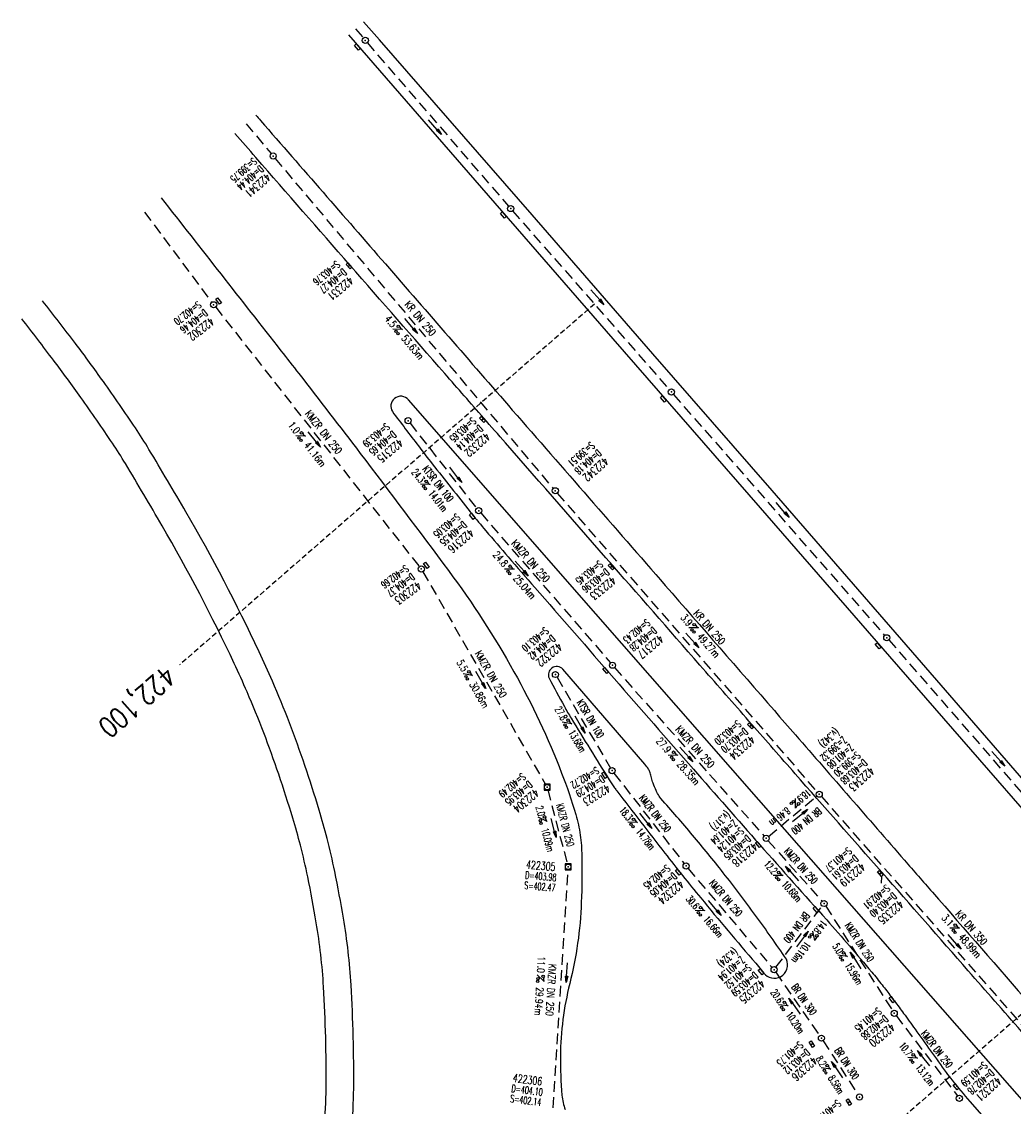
# Model space of a CAD drawing. Extents: x 451514 to 452057, y 434110 to 434694.
# Tile 14 of 16: x 451514 to 451635, y 434562 to 434694. Entities that reach past the tile are written whole.
import ezdxf
from ezdxf.enums import TextEntityAlignment as Align

# ---------------------------------------------------------------- set-up
doc = ezdxf.new("R2010")
doc.units = 0
doc.header["$LTSCALE"] = 1.3
doc.header["$MEASUREMENT"] = 0
doc.linetypes.add('GESTRICH-X2', pattern=[1.5, 1, -0.5])
doc.linetypes.add('GESTRICHELT', pattern=[0.75, 0.5, -0.25])
doc.layers.get('0').update_dxf_attribs({"linetype": 'CONTINUOUS'})
for name, color, linetype in [('FBR', 8, 'CONTINUOUS'), ('HEKTOM', 1, 'GESTRICHELT'), ('KANAL', 7, 'GESTRICH-X2'), ('PFEIL', 7, 'CONTINUOUS'), ('SCHACHTNR', 6, 'CONTINUOUS'), ('SCHSYMBOL', 7, 'CONTINUOUS'), ('TEXTO', 4, 'CONTINUOUS'), ('TEXTU', 4, 'CONTINUOUS')]:
    doc.layers.add(name, color=color, linetype=linetype)
doc.styles.add('ROMANS', font='romans.shx', dxfattribs={"width": 0.8})

# ---------------------------------------------------------------- blocks, each defined once
blk = doc.blocks.new('PFEIL2')
at = {"color": 0}
for p, q in [((0.88, 0), (-2.4, -0.01)), ((0.88, -0.27), (0.88, 0.28)), ((0.88, 0.28), (2.43, 0.01)), ((0.91, 0.27), (0.88, 0.26)), ((0.97, 0.26), (0.88, 0.25)), ((1.02, 0.25), (0.88, 0.23)), ((1.07, 0.24), (0.88, 0.21)), ((1.13, 0.23), (0.88, 0.19)), ((1.18, 0.22), (0.88, 0.17)), ((1.24, 0.21), (0.88, 0.15)), ((1.29, 0.21), (0.88, 0.14)), ((1.34, 0.2), (0.88, 0.12)), ((1.4, 0.19), (0.88, 0.1)), ((1.45, 0.18), (0.88, 0.08)), ((1.51, 0.17), (0.88, 0.06)), ((1.56, 0.16), (0.88, 0.04)), ((1.61, 0.15), (0.88, 0.02)), ((1.67, 0.14), (0.88, 0.01)), ((1.72, 0.13), (0.88, -0.01)), ((1.78, 0.12), (0.88, -0.03)), ((1.83, 0.11), (0.88, -0.05)), ((1.88, 0.1), (0.88, -0.07)), ((1.94, 0.09), (0.88, -0.09)), ((2.05, 0.08), (0.88, -0.12)), ((1.99, 0.08), (0.88, -0.11)), ((2.1, 0.07), (0.88, -0.14)), ((2.15, 0.06), (0.88, -0.16)), ((2.21, 0.05), (0.88, -0.18)), ((2.26, 0.04), (0.88, -0.2)), ((2.32, 0.03), (0.88, -0.22)), ((2.37, 0.02), (0.88, -0.23)), ((2.42, 0.01), (0.88, -0.25)), ((2.43, 0.01), (0.88, -0.27))]:
    blk.add_line(p, q, dxfattribs=at)
blk = doc.blocks.new('GST')
at = {"color": 0}
blk.add_circle((0, 0), 0.75, dxfattribs=at)
blk.add_point((0, 0), dxfattribs=at)
blk = doc.blocks.new('10')
blk.add_blockref('GST', (0, 0))
blk = doc.blocks.new('30')
at = {"color": 0}
for p, q in [((-0.75, -0.29), (-0.75, 0.29)), ((-0.75, 0.29), (0.75, 0.29)), ((0.75, 0.29), (0.75, -0.29)), ((0.75, -0.29), (-0.75, -0.29))]:
    blk.add_line(p, q, dxfattribs=at)
blk.add_point((0, 0), dxfattribs=at)
blk = doc.blocks.new('PROM')
blk.add_line((1.57, 1.82), (0.02, 0.02))
for centre, radius in [((0.32, 1.51), 0.317), ((0.94, 0.29), 0.283), ((1.64, 0.29), 0.283)]:
    blk.add_circle(centre, radius)
blk.add_arc((0.99, 2.68), 1.03, 239.1414, 303.3549)
blk = doc.blocks.new('13')
blk.add_lwpolyline([(0.76, 1.22), (-0.75, 1.22), (-0.75, 1.8), (0.76, 1.8)], close=True)
at = {"rotation": 180}
blk.add_blockref('GST', (0, 0), dxfattribs=at)
blk = doc.blocks.new('20')
blk.add_lwpolyline([(-0.75, -0.75), (0.75, -0.75), (0.75, 0.75), (-0.75, 0.75)], close=True)
blk.add_circle((0, 0), 0.676)
blk.add_point((0, 0))
blk = doc.blocks.new('30S')
at = {"color": 0}
for p, q in [((-0.75, -0.58), (-0.75, 0)), ((-0.75, 0), (0.75, 0)), ((0.75, 0), (0.75, -0.58)), ((0.75, -0.58), (-0.75, -0.58))]:
    blk.add_line(p, q, dxfattribs=at)
blk.add_point((0, 0), dxfattribs=at)

msp = doc.modelspace()

# ---------------------------------------------------------------- linework, layer by layer
for points in [[(451554.87, 434691.75), (451555.36, 434691.18), (451555.14, 434690.99), (451554.65, 434691.57)], [(451572.75, 434671.17), (451573.24, 434670.6), (451573.02, 434670.41), (451572.53, 434670.98)], [(451592.36, 434648.63), (451592.85, 434648.06), (451592.63, 434647.87), (451592.14, 434648.44)], [(451618.66, 434618.38), (451619.15, 434617.81), (451618.93, 434617.62), (451618.44, 434618.19)]]:
    msp.add_lwpolyline(points, close=True)
at = {"layer": 'FBR'}
for points in [[(451737.79, 434456.16, -0.007096), (451729.38, 434465.25, -0.001555), (451718.86, 434477.02, -0.00127), (451706.06, 434491.5, -0.000027), (451686.85, 434513.35, -0.000164), (451683.73, 434516.9, -0.000081), (451673.04, 434529.08, 0.000191), (451668.49, 434534.26, 0.000146), (451663.49, 434539.94, 0.000064), (451652.13, 434552.86, 0.000307), (451642.9, 434563.33, -0.000432), (451636.35, 434570.76, -0.000524), (451629.83, 434578.19, 0.000322), (451619.24, 434590.27, 0.00031), (451608.63, 434602.33, -0.000618), (451603.33, 434608.38, -0.000111), (451597.68, 434614.83, -0.000055), (451586.28, 434627.86, -0.000002), (451573.15, 434642.87, -0.000008), (451570.5, 434645.9, -0.000009), (451565.71, 434651.37, -0.000004), (451554.1, 434664.65, -0.000055), (451542.59, 434677.82, -0.000089), (451540.01, 434680.77, -0.000119)], [(451542.59, 434683.02, 0.000002), (451543.16, 434682.36, 0.00031), (451550.81, 434673.58, -0.000208), (451558.45, 434664.79, -0.000436), (451566.22, 434655.85, 0.000598), (451573.99, 434646.9, 0.000202), (451583.36, 434636.15, -0.000162), (451592.72, 434625.41, -0.000009), (451606.08, 434610.07, -0.000049), (451608.68, 434607.08, -0.000012), (451615.34, 434599.42, 0.000011), (451622.01, 434591.76, 0.000008), (451625.44, 434587.82, 0.000002), (451637.46, 434574.01, 0.000133), (451645.21, 434565.1, -0.00012), (451652.97, 434556.2, -0.000604), (451660.86, 434547.11, 0.000489), (451670.59, 434535.91, 0.000118), (451678.91, 434526.34, 0.000119), (451687.13, 434516.9, 0.000106), (451689.8, 434513.84, 0.000021), (451703.45, 434498.18, 0.000283), (451708.11, 434492.85, 0.000124), (451718.76, 434480.67, 0.003159)], [(451530.97, 434672.91, -0.00002), (451545.65, 434654.16, -0.000227), (451547.84, 434651.36, -0.003447), (451555.36, 434641.59, -0.002364), (451566.17, 434627.22, -0.032578), (451574.19, 434614.83, -0.03508), (451580.03, 434602.42, -0.019231), (451581.77, 434597.33, -0.040367), (451582.31, 434594.82, -0.029041), (451582.5, 434592.27, -0.013014), (451582.44, 434586.57, -0.052189), (451581.02, 434576.61, 0.058853), (451579.88, 434567.75, 0.025273), (451580.07, 434562.93, 0.067579), (451580.47, 434561.17, 0.021683)], [(451544.6, 434613.69, 0.007434), (451542.98, 434617.28, 0.021822), (451534.02, 434634.41, 0.004054), (451529.49, 434642.07, 0.012154), (451527.82, 434644.7, 0.006602), (451523.9, 434650.39, 0.007955), (451520.49, 434655.04, 0.00355), (451516.45, 434660.29, 0.003018)], [(451541.5, 434612.35, 0.007434), (451539.93, 434615.85, 0.021822), (451531.1, 434632.72, 0.004054), (451526.6, 434640.33, 0.012154), (451525.02, 434642.82, 0.006602), (451521.15, 434648.44, 0.007955), (451517.8, 434653, 0.003454), (451513.9, 434658.07, 0.003018)], [(451561.27, 434648.13, 0.200753), (451560.45, 434648.58, 0.200753), (451559.55, 434648.3, 0.183576), (451559.12, 434647.55, 0.183576), (451559.3, 434646.71)], [(451559.3, 434646.71, 0.00223), (451562.48, 434642.5, 0.004239), (451564.18, 434640.31, 0.000137), (451568.84, 434634.41, 0.004721), (451568.98, 434634.24, 0.003652), (451570.74, 434632.11, 0.002381), (451573.5, 434628.89, 0.001363), (451576.75, 434625.14, 0.000229), (451596.16, 434602.9, 0.002914), (451612.5, 434584.41, -0.008519), (451618.01, 434578.02, -0.006293), (451619.29, 434576.45, -0.007167), (451620.38, 434575.04, -0.001204), (451620.79, 434574.49, -0.000434), (451621.91, 434572.97, -0.003716), (451623.31, 434571.04, 0.001359), (451627.13, 434565.72, 0.014709), (451627.85, 434564.79, 0.005089), (451630.01, 434562.19)], [(451580.19, 434615.14, 0.187242), (451579.53, 434615.47, 0.187242), (451578.82, 434615.27, 0.166398), (451578.45, 434614.72, 0.166398), (451578.49, 434614.06)], [(451682.33, 434411.2), (451651.88, 434431.5), (451621.32, 434451.88), (451596.87, 434470.5), (451572.42, 434489.14, -0.048524), (451568.9, 434492.4, -0.052248), (451566.36, 434495.94, -0.011539), (451564.78, 434498.89, -0.010375), (451563.14, 434502.28, -0.004775), (451560.68, 434507.78, -0.030597), (451560.5, 434508.29), (451557.11, 434519.74), (451553.99, 434530.27, -0.052429), (451553.29, 434534.02, -0.021856), (451552.93, 434544.55, -0.037742), (451553.69, 434553.61, 0.037484), (451554.56, 434563.75, 0.017267), (451554.24, 434576.42, 0.027175), (451553.31, 434584.64, 0.008534), (451552.24, 434590.37, 0.012272), (451551.31, 434594.4, 0.011446), (451550.33, 434597.88, 0.007026), (451548.58, 434603.34, 0.02096), (451544.6, 434613.69, 0.021822)], [(451578.49, 434614.06, 0.00505), (451580.36, 434610.58, 0.011959), (451581.19, 434609.13, 0.002127), (451585.85, 434601.59, 0.015835), (451586.51, 434600.6, 0.009074), (451586.79, 434600.23, 0.000436), (451592.68, 434592.6, 0.007603), (451597.06, 434587.12, 0.005097), (451603.8, 434579.1)], [(451680.46, 434408.39), (451650.01, 434428.69), (451619.36, 434449.13), (451594.83, 434467.82), (451570.37, 434486.45, -0.048524), (451566.38, 434490.16, -0.052248), (451563.43, 434494.27, -0.011539), (451561.77, 434497.36, -0.010375), (451560.07, 434500.87, -0.004775), (451557.59, 434506.44, -0.030597), (451557.26, 434507.33), (451553.87, 434518.78), (451550.75, 434529.31, -0.052429), (451549.93, 434533.76, -0.021856), (451549.55, 434544.58, -0.037742), (451550.36, 434554.15, 0.037484), (451551.18, 434563.78, 0.017267), (451550.87, 434576.22, 0.027175), (451549.98, 434584.08, 0.008534), (451548.93, 434589.69, 0.012272), (451548.04, 434593.56, 0.011446), (451547.1, 434596.89, 0.007026), (451545.38, 434602.26, 0.02096), (451541.5, 434612.35, 0.021822)], [(451592.18, 434599.29, -0.016899), (451591.78, 434599.92, -0.032576), (451591.61, 434600.26, -0.00463), (451591.24, 434601.17, -0.01277), (451591.12, 434601.5, -0.026917), (451591.02, 434601.84, 0.015729), (451590.87, 434602.43, 0.063567), (451590.68, 434602.87, 0.039015), (451590.23, 434603.5)], [(451607.55, 434579.61, 0.008923), (451603.78, 434584.97, 0.008923), (451599.82, 434590.2, 0.008091), (451596.07, 434594.81, 0.008091), (451592.18, 434599.29)], [(451604.79, 434577.91, 0.176192), (451605.73, 434577.31, 0.176192), (451606.84, 434577.46, 0.194811), (451607.63, 434578.39, 0.194811), (451607.55, 434579.61)]]:
    msp.add_lwpolyline(points, format="xyb", dxfattribs=at)
for points in [[(451776.16, 434444.86), (451756.05, 434465.58), (451737.23, 434486.02), (451720.37, 434505.22), (451703.8, 434524.28), (451688.76, 434541.58), (451672.82, 434559.84), (451657.07, 434577.99), (451640.09, 434597.51), (451623.56, 434616.59), (451605.8, 434637.02), (451591.18, 434653.79), (451576.4, 434670.8), (451557.71, 434692.25), (451555.77, 434694.48)], [(451553.92, 434692.87), (451570.2, 434674.13), (451586.29, 434655.64), (451604.33, 434634.93), (451620.2, 434616.69), (451633.41, 434601.52), (451648.77, 434583.85), (451664.02, 434566.26), (451685.67, 434541.34), (451699.15, 434525.9), (451716.94, 434505.41), (451734.14, 434485.79), (451749.06, 434469.36), (451764.45, 434453.28)], [(451663.25, 434526.59), (451651.59, 434539.92), (451645.03, 434547.35), (451644.4, 434548.51), (451644.29, 434549.5), (451644.35, 434551.91), (451644.25, 434553.08), (451643.67, 434554.18), (451634.93, 434564.08), (451607.37, 434595.51), (451584.21, 434621.94), (451561.27, 434648.13)], [(451590.23, 434603.5), (451580.19, 434615.14)]]:
    msp.add_lwpolyline(points, dxfattribs=at)
at = {"layer": 'FBR', "flags": 128}
for points in [[(451603.8, 434579.1), (451604.79, 434577.91)], [(451630.01, 434562.19), (451650.41, 434538.9)]]:
    msp.add_lwpolyline(points, dxfattribs=at)
at = {"layer": 'HEKTOM'}
for p, q in [((451584.06, 434659.88), (451533.24, 434615.68)), ((451649.69, 434584.44), (451575.12, 434519.6))]:
    msp.add_line(p, q, dxfattribs=at)
at = {"layer": 'KANAL'}
for p, q in [((451554.78, 434693.61), (451555.75, 434692.47)), ((451556.22, 434691.91), (451573.53, 434671.87)), ((451541.38, 434681.97), (451544.47, 434678.31)), ((451544.94, 434677.72), (451579, 434637.28)), ((451528.95, 434671.15), (451537.19, 434660.09)), ((451574.03, 434671.31), (451593.22, 434649.41)), ((451537.66, 434659.5), (451562.59, 434627.72)), ((451593.72, 434648.81), (451619.59, 434619.28)), ((451561.47, 434645.28), (451569.62, 434634.84)), ((451579.5, 434636.72), (451611.34, 434600.09)), ((451570.12, 434634.28), (451586.03, 434615.91)), ((451563.03, 434627.09), (451578.06, 434601.03)), ((451620.09, 434618.72), (451645.97, 434589)), ((451586.5, 434615.34), (451604.84, 434594.69)), ((451579.47, 434614.16), (451586, 434603.03)), ((451586.44, 434602.41), (451595.03, 434591.34)), ((451578.34, 434600.34), (451580.72, 434591.28)), ((451605.38, 434594.66), (451611.28, 434599.59)), ((451611.84, 434599.53), (451643.66, 434563.28)), ((451605.31, 434594.12), (451611.94, 434586.72)), ((451579, 434561.41), (451580.81, 434590.56)), ((451595.5, 434590.75), (451605.81, 434578.59)), ((451606.28, 434578.62), (451611.94, 434586.12)), ((451612.38, 434586.12), (451620.56, 434573.28)), ((451606.25, 434578), (451611.62, 434570.25)), ((451621, 434572.69), (451628.5, 434562.88)), ((451612.06, 434569.62), (451616.31, 434563.03))]:
    msp.add_line(p, q, dxfattribs=at)
at = {"layer": 'SCHACHTNR'}
msp.add_line((451619.2, 434589.75), (451619.15, 434588.93), dxfattribs=at)

# ---------------------------------------------------------------- block references
for p, xscale, yscale, zscale, rotation in [((451555.98, 434692.19), 0.5000000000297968, 0.5000000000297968, 0.5000000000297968, 310.2258892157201), ((451573.79, 434671.58), 0.4999999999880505, 0.4999999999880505, 0.4999999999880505, 310.7753607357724), ((451593.47, 434649.11), 0.5000000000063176, 0.5000000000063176, 0.5000000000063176, 311.0212258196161), ((451619.85, 434618.99), 0.4999999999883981, 0.4999999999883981, 0.4999999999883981, 311.060941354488)]:
    msp.add_blockref('GST', p, dxfattribs=dict(xscale=xscale, yscale=yscale, zscale=zscale, rotation=rotation))
at = {"layer": 'PFEIL', "xscale": 0.5, "yscale": 0.5, "zscale": 0.5}
for p, rotation in [((451564.51, 434681.56), 310.8335), ((451584.4, 434660.71), 311.2123000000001), ((451561.6, 434657.19), 310.1087), ((451549.73, 434643.3), 308.1500000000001), ((451567.06, 434638.95), 308.0633000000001), ((451607.09, 434634.65), 311.2096), ((451575.14, 434627.47), 310.9036), ((451596.04, 434618.67), 311.0101), ((451570.12, 434613.81), 299.9844), ((451582.3, 434608.35), 300.4953), ((451595.3, 434604.69), 311.5743), ((451633.52, 434604.16), 311.0718), ((451590.34, 434596.56), 307.8172), ((451609.22, 434597.19), 39.7275), ((451579.06, 434595.68), 284.715), ((451608.25, 434590.09), 131.5854), ((451598.79, 434585.88), 310.2977), ((451609.51, 434582.07), 52.92249999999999), ((451628.16, 434581.74), 311.2799), ((451616.04, 434579.43), 122.5676), ((451580.66, 434577.96), 266.4499), ((451608.54, 434573.84), 124.6561), ((451624.35, 434567.47), 127.461), ((451613.76, 434566.06), 122.894)]:
    msp.add_blockref('PFEIL2', p, dxfattribs=dict(at, rotation=rotation))
at = {"layer": 'SCHSYMBOL', "xscale": 0.5, "yscale": 0.5, "zscale": 0.5}
for name, p, rotation in [('10', (451544.7, 434678.02), 90), ('30', (451553.99, 434664.56), 131.1688055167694), ('13', (451537.41, 434659.79), 307.9245796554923), ('10', (451561.23, 434645.59), 90), ('30', (451570.33, 434645.73), 133.3853443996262), ('10', (451579.25, 434637), 90), ('10', (451569.87, 434634.56), 90), ('30S', (451569.19, 434633.97), 309.7018115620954), ('13', (451562.84, 434627.42), 306.5675318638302), ('30', (451586.1, 434627.67), 133.3496448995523), ('10', (451586.26, 434615.63), 90), ('10', (451579.27, 434614.49), 90), ('30S', (451585.53, 434615.08), 310.5710860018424), ('30', (451603.16, 434608.19), 132.3131622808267), ('30S', (451585.41, 434602.22), 302.2930439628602), ('10', (451586.21, 434602.71), 90), ('20', (451578.26, 434600.69), 90), ('10', (451611.58, 434599.82), 90), ('10', (451605.08, 434594.42), 90), ('30S', (451604.22, 434593.76), 311.4266392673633), ('20', (451580.83, 434590.93), 90), ('30S', (451594.43, 434590.36), 308.2360755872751), ('10', (451595.27, 434591.03), 90), ('30', (451619.06, 434590.12), 132.8348381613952), ('10', (451612.17, 434586.43), 90), ('30S', (451611.28, 434585.77), 310.8025618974), ('10', (451606.05, 434578.32), 90), ('30S', (451604.57, 434578.15), 309.801364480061), ('30S', (451620.59, 434574.74), 307.0999865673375), ('10', (451620.76, 434572.98), 90), ('30', (451610.66, 434569.19), 302.6907032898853), ('10', (451611.85, 434569.93), 90), ('30S', (451628.45, 434564.06), 309.7495509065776), ('10', (451616.51, 434562.72), 90), ('10', (451628.74, 434562.56), 90), ('30', (451615.22, 434562.09), 122.6907032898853)]:
    msp.add_blockref(name, p, dxfattribs=dict(at, rotation=rotation))
at = {"layer": 'TEXTU', "xscale": 0.5, "yscale": 0.5, "zscale": 0.5}
for p, rotation in [((451559.34, 434656.79), 310.1087), ((451547.47, 434643.75), 308.1500000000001), ((451562.73, 434637.81), 308.0633000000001), ((451573.03, 434627.38), 310.9036), ((451595.59, 434620.22), 311.0101), ((451567.94, 434614.58), 299.9844), ((451580.08, 434608.65), 300.4953), ((451593.07, 434604.58), 311.5743), ((451608.69, 434599.33), 219.7274999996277), ((451577.16, 434597), 284.715), ((451588.14, 434596.41), 307.8172), ((451605.94, 434589.85), 311.5854), ((451596.37, 434585.56), 310.2977), ((451627.57, 434583.4), 311.2799), ((451610.79, 434583.06), 232.9224999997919), ((451613.84, 434580.1), 302.5676000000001), ((451577.01, 434577.71), 266.449900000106), ((451606.59, 434574.02), 304.6561), ((451622.4, 434567.55), 307.461), ((451611.82, 434566.29), 302.894)]:
    msp.add_blockref('PROM', p, dxfattribs=dict(at, rotation=rotation))

# ---------------------------------------------------------------- texts
at = {"layer": 'HEKTOM', "style": 'ROMANS', "width": 0.8}
msp.add_text('422,100', height=2.5, rotation=221.008, dxfattribs=at).set_placement((451531.46, 434615.74))
at = {"layer": 'SCHACHTNR', "style": 'ROMANS'}
for s, height, rotation, width, p in [('S=399.75', 0.9, 220.9814, 0.6, (451542.22, 434677.88)), ('D=404.44', 0.9, 220.9814, 0.6, (451543.04, 434676.94)), ('422341', 1, 220.9814, 0.7, (451543.86, 434675.99)), ('S=403.76', 0.9, 219.9684, 0.6, (451552.41, 434665.25)), ('D=404.27', 0.9, 219.9684, 0.6, (451553.21, 434664.29)), ('422331', 1, 219.9684, 0.7, (451554.01, 434663.33)), ('S=402.70', 0.9, 217.9246, 0.6, (451535.45, 434660.29)), ('D=404.46', 0.9, 217.9246, 0.6, (451536.22, 434659.3)), ('422302', 1, 217.9246, 0.7, (451536.99, 434658.32)), ('S=403.39', 0.9, 219.9151, 0.6, (451558.49, 434645.37)), ('S=403.65', 0.9, 221.6991, 0.6, (451569.06, 434646.07)), ('D=404.14', 0.9, 221.6991, 0.6, (451569.89, 434645.14)), ('D=404.65', 0.9, 219.9151, 0.6, (451559.29, 434644.41)), ('422332', 1, 221.6991, 0.7, (451570.72, 434644.21)), ('422315', 1, 219.9151, 0.7, (451560.09, 434643.45)), ('S=399.51', 0.9, 221.1475, 0.6, (451583.59, 434643.07)), ('D=404.18', 0.9, 221.1475, 0.6, (451584.41, 434642.13)), ('422342', 1, 221.1475, 0.7, (451585.24, 434641.19)), ('S=403.05', 0.9, 220.497, 0.6, (451567.12, 434634.3)), ('D=404.55', 0.9, 220.497, 0.6, (451567.93, 434633.35)), ('422316', 1, 220.497, 0.7, (451568.74, 434632.4)), ('S=402.66', 0.9, 216.5675, 0.6, (451560.87, 434627.97)), ('S=403.45', 0.9, 218.734, 0.6, (451584.62, 434628.53)), ('D=404.37', 0.9, 216.5675, 0.6, (451561.61, 434626.97)), ('D=403.96', 0.9, 218.734, 0.6, (451585.41, 434627.55)), ('422333', 1, 218.734, 0.7, (451586.19, 434626.58)), ('422303', 1, 216.5675, 0.7, (451562.36, 434625.96)), ('S=402.43', 0.9, 219.495, 0.6, (451590.41, 434621.35)), ('S=403.10', 0.9, 220.1935, 0.6, (451577.96, 434620.37)), ('D=404.28', 0.9, 219.495, 0.6, (451591.21, 434620.39)), ('D=404.42', 0.9, 220.1935, 0.6, (451578.77, 434619.41)), ('422317', 1, 219.495, 0.7, (451592, 434619.42)), ('422322', 1, 220.1935, 0.7, (451579.57, 434618.46)), ('S=403.20', 0.9, 221.011, 0.6, (451601.53, 434608.95)), ('D=403.70', 0.9, 221.011, 0.6, (451602.35, 434608.01)), ('(v.342)', 0.9, 221.7451, 0.6, (451613.53, 434607.97)), ('422334', 1, 221.011, 0.7, (451603.17, 434607.07)), ('Z=399.32', 0.9, 221.7451, 0.6, (451614.46, 434606.98)), ('Z=401.08', 0.9, 221.7451, 0.6, (451615.29, 434606.05)), ('S=399.30', 0.9, 221.7451, 0.6, (451616.12, 434605.11)), ('D=403.68', 0.9, 221.7451, 0.6, (451616.95, 434604.18)), ('S=402.72', 0.9, 211.8991, 0.6, (451584.25, 434603.22)), ('422343', 1, 221.7451, 0.7, (451617.79, 434603.25)), ('S=402.49', 0.9, 219.8499, 0.6, (451575.15, 434602.47)), ('D=403.95', 0.9, 219.8499, 0.6, (451575.95, 434601.51)), ('D=404.29', 0.9, 211.8991, 0.6, (451584.91, 434602.16)), ('422304', 1, 219.8499, 0.7, (451576.75, 434600.55)), ('422323', 1, 211.8991, 0.7, (451585.57, 434601.09)), ('(v.317)', 0.9, 221.1508, 0.6, (451600.21, 434597.8)), ('Z=401.64', 0.9, 221.1508, 0.6, (451601.04, 434596.77)), ('S=401.24', 0.9, 221.1508, 0.6, (451601.86, 434595.83)), ('D=403.85', 0.9, 221.1508, 0.6, (451602.69, 434594.89)), ('422318', 1, 221.1508, 0.7, (451603.51, 434593.95)), ('S=401.37', 0.9, 220.8641, 0.6, (451615.07, 434593.39)), ('D=403.61', 0.9, 220.8641, 0.6, (451615.88, 434592.44)), ('422305', 1, 355.104, 0.7, (451575.64, 434590.72)), ('S=402.45', 0.9, 220.3694, 0.6, (451592.85, 434591.26)), ('422319', 1, 220.8641, 0.7, (451616.7, 434591.5)), ('S=402.47', 0.9, 355.104, 0.6, (451575.43, 434588.23)), ('D=403.98', 0.9, 355.104, 0.6, (451575.53, 434589.48)), ('D=404.05', 0.9, 220.3694, 0.6, (451593.66, 434590.31)), ('422324', 1, 220.3694, 0.7, (451594.47, 434589.36)), ('S=402.91', 0.9, 220.6141, 0.6, (451619.76, 434588.81)), ('D=403.40', 0.9, 220.6141, 0.6, (451620.57, 434587.86)), ('422335', 1, 220.6141, 0.7, (451621.39, 434586.91)), ('(v.324)', 0.9, 220.7067, 0.6, (451601.12, 434581.03)), ('Z=401.94', 0.9, 220.7067, 0.6, (451601.97, 434580.03)), ('S=401.52', 0.9, 220.7067, 0.6, (451602.78, 434579.08)), ('D=403.59', 0.9, 220.7067, 0.6, (451603.6, 434578.14)), ('422325', 1, 220.7067, 0.7, (451604.41, 434577.19)), ('S=401.45', 0.9, 219.9497, 0.6, (451618.74, 434573.76)), ('D=402.88', 0.9, 219.9497, 0.6, (451619.54, 434572.81)), ('422320', 1, 219.9497, 0.7, (451620.34, 434571.85)), ('S=401.73', 0.9, 221.8758, 0.6, (451609.11, 434569.61)), ('D=403.12', 0.9, 221.8758, 0.6, (451609.95, 434568.68)), ('422326', 1, 221.8758, 0.7, (451610.78, 434567.75)), ('S=401.59', 0.9, 222.0093, 0.6, (451631.67, 434567.12)), ('422306', 1, 352.6832, 0.7, (451574.01, 434564.58)), ('D=402.78', 0.9, 222.0093, 0.6, (451632.5, 434566.19)), ('D=404.10', 0.9, 352.6832, 0.6, (451573.85, 434563.34)), ('422321', 1, 222.0093, 0.7, (451633.34, 434565.27)), ('S=402.14', 0.9, 352.6832, 0.6, (451573.69, 434562.1)), ('S=401.80', 0.9, 221.1935, 0.6, (451613.77, 434562.45))]:
    msp.add_text(s, height=height, rotation=rotation, dxfattribs=dict(at, width=width)).set_placement(p)
at = {"layer": 'TEXTO', "style": 'ROMANS'}
for s, rotation, width, p in [('KR DN 250', 310.1087, 0.75, (451562.38, 434657.84)), ('KMZR DN 250', 308.15, 0.75, (451550.53, 434643.91)), ('KTSR DN 100', 308.0633, 0.6, (451564.54, 434637.59)), ('KMZR DN 250', 310.9036, 0.75, (451575.89, 434628.11)), ('KR DN 250', 311.0101, 0.75, (451597.8, 434620)), ('KMZR DN 250', 299.9844, 0.75, (451570.97, 434614.31)), ('KTSR DN 100', 300.4953, 0.6, (451583.16, 434608.84)), ('KMZR DN 250', 311.5743, 0.75, (451596.03, 434605.34)), ('KMZR DN 250', 307.8172, 0.6, (451591.12, 434597.19)), ('KMZR DN 250', 284.715, 0.6, (451580.03, 434595.94)), ('BR DN 400', 219.7275, 0.6, (451609.73, 434596.89)), ('KMZR DN 250', 311.5854, 0.6, (451609, 434590.75)), ('KMZR DN 250', 310.2977, 0.6, (451599.79, 434586.81)), ('KR DN 350', 311.2799, 0.75, (451629.89, 434583.17)), ('BR DN 400', 232.9225, 0.6, (451608.46, 434583.75)), ('KMZR DN 250', 302.5676, 0.6, (451616.13, 434581.46)), ('KMZR DN 250', 266.4499, 0.75, (451578.28, 434575.87)), ('BR DN 300', 304.6561, 0.6, (451609.34, 434574.41)), ('KMZR DN 250', 307.461, 0.6, (451625.63, 434568.33)), ('BR DN 300', 302.894, 0.6, (451614.59, 434566.59))]:
    msp.add_text(s, height=0.9, rotation=rotation, dxfattribs=dict(at, width=width)).set_placement(p, align=Align.CENTER)
at = {"layer": 'TEXTU', "style": 'ROMANS'}
for s, rotation, width, p in [('4.5', 310.1087, 0.75, (451558.29, 434658.02)), ('53.63m', 310.1087, 0.75, (451560.33, 434655.64)), ('1.0', 308.15, 0.75, (451546.47, 434645.03)), ('41.16m', 308.15, 0.75, (451548.41, 434642.56)), ('24.3', 308.0633, 0.6, (451561.59, 434639.24)), ('14.01m', 308.0633, 0.6, (451563.65, 434636.65)), ('24.8', 310.9036, 0.75, (451571.55, 434629.12)), ('25.04m', 310.9036, 0.75, (451574.02, 434626.25)), ('3.9', 311.0101, 0.75, (451594.53, 434621.42)), ('49.27m', 311.0101, 0.75, (451596.56, 434619.08)), ('5.5', 299.9844, 0.75, (451567.12, 434615.97)), ('30.86m', 299.9844, 0.75, (451568.69, 434613.28)), ('27.8', 300.4953, 0.6, (451579.15, 434610.24)), ('13.68m', 300.4953, 0.6, (451580.83, 434607.36)), ('27.9', 311.5743, 0.75, (451591.54, 434606.29)), ('28.35m', 311.5743, 0.75, (451594.07, 434603.45)), ('18.9', 219.7275, 0.6, (451610.09, 434600.49)), ('2.0', 284.715, 0.6, (451576.84, 434598.25)), ('18.3', 307.8172, 0.6, (451587.03, 434597.84)), ('8.46 m', 219.7275, 0.6, (451607.57, 434598.29)), ('10.09m', 284.715, 0.6, (451577.53, 434595.53)), ('14.78m', 307.8172, 0.6, (451589.06, 434595.22)), ('12.2', 311.5854, 0.6, (451604.74, 434591.22)), ('10.68m', 311.5854, 0.6, (451606.92, 434588.72)), ('30.6', 310.2977, 0.6, (451595.18, 434586.94)), ('16.66m', 310.2977, 0.6, (451597.33, 434584.41)), ('14.8', 232.9225, 0.6, (451611.9, 434584.51)), ('3.1', 311.2799, 0.75, (451626.5, 434584.62)), ('48.99m', 311.2799, 0.75, (451628.56, 434582.27)), ('10.16m', 232.9225, 0.6, (451609.9, 434581.86)), ('5.0', 302.5676, 0.6, (451613.16, 434581.19)), ('11.0', 266.4499, 0.75, (451577.14, 434579.98)), ('15.96m', 302.5676, 0.6, (451614.66, 434578.84)), ('29.94m', 266.4499, 0.75, (451576.92, 434576.2)), ('20.6', 304.6561, 0.6, (451605.56, 434575.53)), ('10.20m', 304.6561, 0.6, (451607.44, 434572.78)), ('10.7', 307.461, 0.6, (451621.28, 434569)), ('8.2', 302.894, 0.6, (451611.12, 434567.38)), ('13.12m', 307.461, 0.6, (451623.31, 434566.34)), ('8.58m', 302.894, 0.6, (451612.62, 434565.03))]:
    msp.add_text(s, height=0.9, rotation=rotation, dxfattribs=dict(at, width=width)).set_placement(p)

doc.saveas('drawing.dxf')
